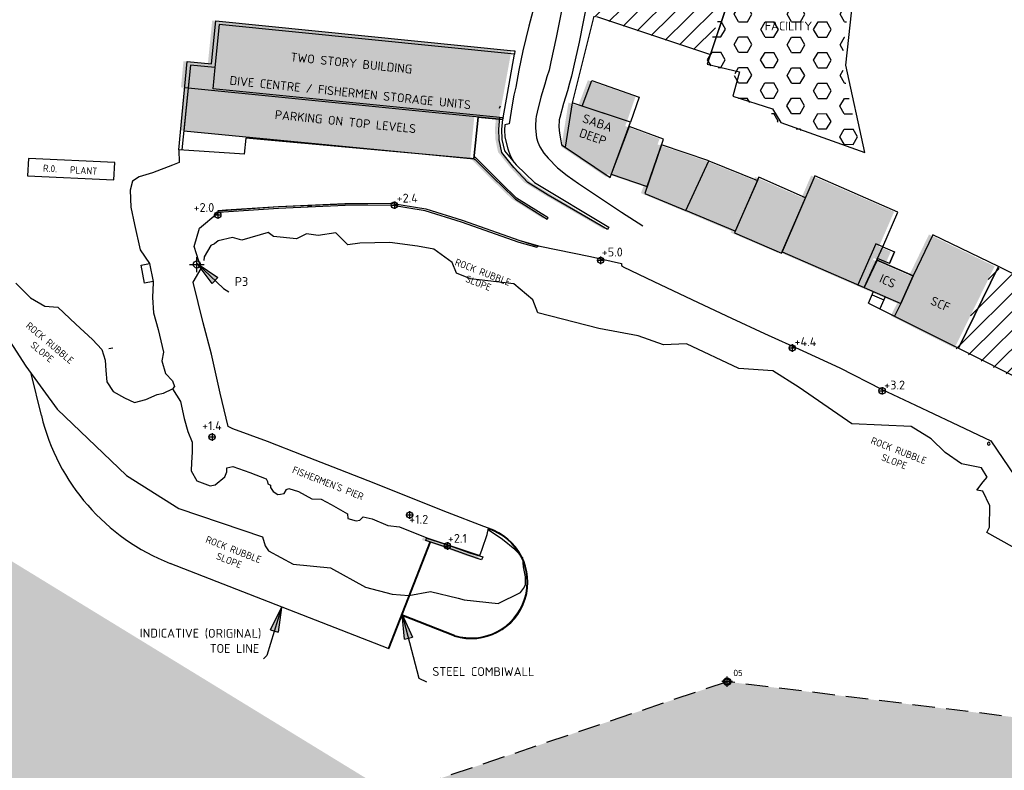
# Model space of a CAD drawing. Header units: metres. Extents: x 2831 to 4656, y -558 to 547.
# Tile 3 of 11: x 3093 to 3232, y -258 to -151. Entities that reach past the tile are written whole.
import ezdxf
from ezdxf.enums import TextEntityAlignment as Align

# ---------------------------------------------------------------- set-up
doc = ezdxf.new("R2010")
doc.units = ezdxf.units.M
doc.linetypes.add('21 Dredging$0$HIDDEN2', pattern=[4.7625, 3.175, -1.5875])
for name, color, linetype in [('11 Aerial2$0$water', 145, 'Continuous'), ('13 Existing situation$0$Benchmark', 6, 'Continuous'), ('13 Existing situation$0$Coast line - removed', 140, 'Continuous'), ('13 Existing situation$0$Existing - to be remov', 1, 'Continuous'), ('13 Existing situation$0$Existing situation (TvdP)', 1, 'Continuous'), ('13 Existing situation$0$Gemeten Grondslag', 7, 'Continuous'), ('13 Existing situation$0$H000BW-HATCH-K253', 253, 'Continuous'), ('13 Existing situation$0$H000H3-TEXT-025', 7, 'Continuous'), ('13 Existing situation$0$Punten Gemeten 2015 September', 7, 'Continuous'), ('21 Dredging$0$H000B1-HATCH-013', 8, 'Continuous'), ('H000BW-HATCH-K253', 253, 'Continuous'), ('H000H3-TEXT-025', 7, 'Continuous')]:
    doc.layers.add(name, color=color, linetype=linetype)
doc.layers.add('13 Existing situation$0$Text-exist-remov', color=7, linetype='Continuous', plot=False)
doc.layers.add('13 Existing situation$0$Text-existing', color=7, linetype='Continuous', plot=False)
doc.layers.add('21 Dredging$0$H000L3-HID-025', color=3, linetype='21 Dredging$0$HIDDEN2', lineweight=25)
doc.styles.add('13 Existing situation$0$ISO', font='isocpeur.ttf')
doc.styles.add('13 Existing situation$0$NLCS-ISO', font='NLCS-ISO.ttf')
doc.styles.add('ISO', font='segoeui.ttf')
doc.dimstyles.new('13 Existing situation$0$WB-M1000', dxfattribs={"dimtxt": 2.5, "dimasz": 1, "dimexe": 2, "dimexo": 5, "dimgap": 1, "dimtad": 1, "dimzin": 0, "dimtxsty": '13 Existing situation$0$ISO', "dimblk1": '13 Existing situation$0$dimdot', "dimblk2": '13 Existing situation$0$dimdot', "dimsah": 1, "dimcen": 0, "dimdle": 2, "dimclrd": 1, "dimclre": 9, "dimclrt": 256, "dimadec": 0, "dimazin": 0, "dimtp": 1, "dimtfac": 1, "dimtix": 1, "dimtmove": 0, "dimatfit": 3, "dimldrblk": '13 Existing situation$0$dimpijl', "dimfxl": 2, "dimtolj": 1, "dimtzin": 1, "dimarcsym": 0})
pattern_1 = [(44.85341742, (-475524.3538, -1947884.5048), (-1.3226262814, 1.3302284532), [])]

# ---------------------------------------------------------------- blocks, each defined once
blk = doc.blocks.new('11 Aerial2')
at = {"layer": '11 Aerial2$0$water', "extrusion": (0.038105, -0.020107, 0.999071)}
h = blk.add_hatch(color=256, dxfattribs=at)
h.dxf.hatch_style = 1
h.paths.add_polyline_path([(1285.24, -2645.72), (1271.69, -2658.43), (1249.41, -2714.03), (1230.91, -3003.37), (1331.67, -3167.85), (1334.5, -3167.3), (1334.93, -3166.85), (1336.3, -3166.13), (1339.73, -3170.39), (1344.94, -3186.08), (1381.08, -3305.86), (1299.14, -3347.96), (952.4, -2697.44), (1238.21, -2545.09)])
blk = doc.blocks.new('13 Existing situation$0$dimdot')
at = {"color": 1}
blk.add_line((-1, 0), (1, 0), dxfattribs=at)
blk.add_lwpolyline([(0, -2), (0, 2)], dxfattribs=at)
at = {"color": 1, "const_width": 0.5}
blk.add_lwpolyline([(-0.25, 0, 1), (0.25, 0, 1)], format="xyb", close=True, dxfattribs=at)
blk = doc.blocks.new('13 Existing situation$0$dimpijl')
at = {"linetype": 'Continuous'}
blk.add_hatch(color=1, dxfattribs=at).paths.add_polyline_path([(0, 0), (-3.5, 0.58), (-3.5, -0.58)])
at = {"color": 1, "linetype": 'Continuous'}
for p, q in [((-3.5, 0.58), (0, 0)), ((-3.5, 0.58), (-3.5, -0.58)), ((0, 0), (-3.5, -0.58))]:
    blk.add_line(p, q, dxfattribs=at)
blk = doc.blocks.new('points')
h = blk.add_hatch(color=0)
h.dxf.hatch_style = 1
edge = h.paths.add_edge_path(flags=17)
edge.add_arc((0, 0), 1.14, 0, 360)
edge = h.paths.add_edge_path()
edge.add_arc((0, 0), 1.5, 0, 360)
at = {"color": 0}
for p, q in [((2.15, 0), (-2.15, 0)), ((0, -2.15), (0, 2.15))]:
    blk.add_line(p, q, dxfattribs=at)
for radius in [1.5, 1.14]:
    blk.add_circle((0, 0), radius, dxfattribs=at)
at = {"color": 0, "style": 'ISO'}
blk.add_attdef('Point', text='', height=2.5, dxfattribs=at).set_placement((-6, 3.19), align=Align.MIDDLE)
blk = doc.blocks.new('21 Dredging')
at = {"layer": '21 Dredging$0$H000B1-HATCH-013'}
h = blk.add_hatch(dxfattribs=at)
h.set_pattern_fill('DASH', color=21, scale=0.25, angle=315)
edge = h.paths.add_edge_path()
edge.add_line((3193.11, -245.19), (3128.84, -266.87))
edge.add_line((3128.84, -266.87), (3198.15, -310.87))
edge.add_line((3198.15, -310.87), (3206.13, -291.02))
edge.add_arc((3215.45, -294.76), 10.05, 101.337, 158.1083, ccw=False)
edge.add_line((3213.48, -284.91), (3213.73, -285.77))
edge.add_line((3213.73, -285.77), (3282.36, -266.37))
edge.add_line((3282.36, -266.37), (3279.74, -256.46))
edge.add_line((3279.74, -256.46), (3279.7, -256.45))
edge.add_line((3279.7, -256.45), (3277.22, -247.66))
edge.add_line((3277.22, -247.66), (3257.67, -253.18))
edge.add_line((3257.67, -253.18), (3193.11, -245.19))
h.paths.add_polyline_path([(3196.62, -266.79), (3228.98, -266.79), (3228.98, -264.18), (3196.62, -264.18)], flags=24)
at = {"layer": '21 Dredging$0$H000L3-HID-025', "flags": 128}
blk.add_lwpolyline([(3193.11, -245.19), (3128.84, -266.87), (3198.15, -310.87), (3206.13, -291.02, -0.252905), (3213.48, -284.91), (3213.73, -285.77), (3282.36, -266.37), (3279.74, -256.46), (3279.7, -256.45), (3277.22, -247.66), (3257.67, -253.18), (3193.11, -245.19)], format="xyb", close=True, dxfattribs=at)
blk = doc.blocks.new('*E14')
at = {"layer": '13 Existing situation$0$H000H3-TEXT-025'}
for points in [[(-97.6, 101.16, -2.06), (-93.88, 97.63, -2.06), (-93.11, 97.13, -2.06)], [(-85.51, 52.5, -2.06), (-87.58, 45.69, -2.06), (-88.03, 45.19, -2.06)], [(-68.43, 51.56, -2.06), (-66.05, 42.52, -2.06), (-64.97, 42.02, -2.06)]]:
    blk.add_leader(points, dimstyle='13 Existing situation$0$WB-M1000', dxfattribs=at)
blk = doc.blocks.new('13 Existing situation')
at = {"layer": '13 Existing situation$0$H000BW-HATCH-K253', "extrusion": (0.013271, -0.001077, 0.999911)}
h = blk.add_hatch(dxfattribs=at)
h.set_pattern_fill('ANSI31', color=256, scale=15)
h.set_pattern_definition(pattern_1)
h.paths.add_polyline_path([(3174.36, -150.94), (3190.51, -156.29), (3197.44, -135.37), (3187.01, -130.53), (3176.78, -129.46)])
h = blk.add_hatch(dxfattribs=at)
h.set_pattern_fill('HEX', color=256, scale=10)
h.set_pattern_definition([(359.84461391, (-475524.3538, -1947884.5048), (0.005875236, 2.166380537), [1.250380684, -2.500761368]), (119.83699043, (-475524.3538, -1947884.5048), (-1.8785017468, -1.0781037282), [1.2506689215, -2.501337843]), (59.85223739, (-475523.1034, -1947884.5082), (-1.8726265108, 1.0882768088), [1.2506689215, -2.501337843])])
h.paths.add_polyline_path([(3212.37, -170.2), (3209.68, -157.81), (3210.93, -146.12), (3197.44, -135.37), (3190.04, -157.71), (3194.61, -158.78), (3193.7, -162.19), (3199.27, -164.03), (3200.47, -165.93)])
h = blk.add_hatch(color=256, dxfattribs=at)
h.dxf.hatch_style = 1
h.paths.add_polyline_path([(3120.45, -151.55), (3119.84, -157.66), (3116.38, -157.31), (3116.03, -161.02), (3116.5, -161.07), (3116.83, -157.82), (3120.28, -158.17), (3120.89, -152.06), (3162.76, -156.26), (3162.81, -155.8), (3162.66, -155.79)])
h = blk.add_hatch(color=256, dxfattribs=at)
h.dxf.hatch_style = 1
h.paths.add_polyline_path([(3157.59, -165.19), (3161.06, -165.54), (3161.12, -165.29), (3162.76, -156.26), (3120.89, -152.06), (3120.28, -158.17), (3116.83, -157.82), (3116.5, -161.07), (3115.89, -167.11), (3157, -171.11)])
h = blk.add_hatch(color=256, dxfattribs=at)
h.dxf.hatch_style = 1
h.paths.add_polyline_path([(3173.68, -160), (3180.42, -162.35), (3179.19, -165.9), (3172.31, -163.64)])
h = blk.add_hatch(color=256, dxfattribs=at)
h.dxf.hatch_style = 1
h.paths.add_polyline_path([(3179.19, -165.9), (3170.93, -163.19), (3169.92, -169.43), (3176.28, -173.71)])
h = blk.add_hatch(color=256, dxfattribs=at)
h.dxf.hatch_style = 1
h.paths.add_polyline_path([(3162.99, -171.97), (3161.33, -169.96), (3160.97, -168.35), (3160.91, -166.87), (3161.05, -165.54), (3160.65, -165.5), (3160.51, -166.88), (3160.58, -168.39), (3160.95, -170.18), (3162.66, -172.33), (3164.63, -174.45), (3167.51, -176.22), (3175.94, -181.1), (3176.1, -180.79), (3165.59, -174.46)])
h = blk.add_hatch(color=256, dxfattribs=at)
h.dxf.hatch_style = 1
h.paths.add_polyline_path([(3183.83, -168.3), (3178.96, -166.49), (3176.44, -173.28), (3181.54, -175.02)])
h = blk.add_hatch(color=256, dxfattribs=at)
h.dxf.hatch_style = 1
h.paths.add_polyline_path([(3183.56, -169.1), (3181.21, -176), (3187.02, -178.43), (3190.26, -171.39)])
h = blk.add_hatch(color=256, dxfattribs=at)
h.dxf.hatch_style = 1
h.paths.add_polyline_path([(3160.96, -174.61), (3157.19, -170.89), (3157.03, -170.9), (3157, -171.11), (3157.03, -171.15), (3157.1, -171.18), (3157.13, -171.15), (3160, -174.01), (3160.89, -174.88), (3162.89, -176.82), (3167.37, -179.63), (3167.5, -179.46), (3163.04, -176.64)])
h = blk.add_hatch(color=256, dxfattribs=at)
h.dxf.hatch_style = 1
h.paths.add_polyline_path([(3190.26, -171.39), (3197.17, -174.16), (3194.01, -181.36), (3187.02, -178.43)])
h = blk.add_hatch(color=256, dxfattribs=at)
h.dxf.hatch_style = 1
h.paths.add_polyline_path([(3197.37, -173.71), (3193.92, -181.58), (3200.57, -184.44), (3203.97, -176.61)])
h = blk.add_hatch(color=256, dxfattribs=at)
h.dxf.hatch_style = 1
h.paths.add_polyline_path([(3212.29, -189.33), (3214.93, -183.56), (3217.07, -178.63), (3205.31, -173.52), (3200.64, -184.27)])
h = blk.add_hatch(color=256, dxfattribs=at)
h.dxf.hatch_style = 1
h.paths.add_polyline_path([(3216.59, -193.39), (3225.64, -197.92), (3231.31, -186.36), (3222.01, -181.85), (3219.2, -187.66), (3217.49, -191.6)])
h = blk.add_hatch(color=256, dxfattribs=at)
h.dxf.hatch_style = 1
h.paths.add_polyline_path([(3214.93, -183.56), (3216.59, -184.28), (3215.88, -185.93), (3214.19, -185.19)])
h = blk.add_hatch(color=256, dxfattribs=at)
h.dxf.hatch_style = 1
h.paths.add_polyline_path([(3217.49, -191.6), (3219.2, -187.66), (3214.11, -185.45), (3212.29, -189.33)])
h = blk.add_hatch(dxfattribs=at)
h.set_pattern_fill('ANSI31', color=256, scale=15)
h.set_pattern_definition(pattern_1)
h.paths.add_polyline_path([(3225.64, -197.92), (3250.58, -210.4), (3253.16, -205.08), (3250.42, -203.75), (3250.96, -202.6), (3248.59, -201.48), (3251.18, -196.01), (3231.31, -186.36)])
h = blk.add_hatch(color=256, dxfattribs=at)
h.dxf.hatch_style = 1
h.paths.add_polyline_path([(3152.96, -225.67), (3150.28, -224.8), (3150.19, -225.13), (3152.85, -226.03), (3156.27, -227.28), (3158.09, -227.87), (3158.24, -227.48), (3156.34, -226.89)])
at = {"layer": '13 Existing situation$0$Benchmark', "extrusion": (0.013271, -0.001077, 0.999911)}
for p, q in [((3118, -187.2, -0.66), (3118.01, -185.05, -0.66)), ((3116.96, -186.1, -0.65), (3119.05, -186.1, -0.67))]:
    blk.add_line(p, q, dxfattribs=at)
blk.add_ellipse((3118.01, -186.1, -0.66), major_axis=(0.001, 0.5, 0.001), ratio=0.999693, start_param=4.712389, end_param=10.995574, dxfattribs=at)
at = {"layer": '13 Existing situation$0$Coast line - removed', "extrusion": (0.013271, -0.001077, 0.999911)}
for p, q in [((3123.03, -182.28, -0.72), (3121.02, -182.75, -0.7)), ((3124.39, -182.64, -0.74), (3123.03, -182.28, -0.72)), ((3128.12, -181.58, -0.79), (3124.39, -182.64, -0.74)), ((3128.88, -182.13, -0.8), (3128.12, -181.58, -0.79)), ((3132.12, -182.46, -0.84), (3128.88, -182.13, -0.8)), ((3133.55, -181.77, -0.86), (3132.12, -182.46, -0.84)), ((3135.17, -182, -0.88), (3133.55, -181.77, -0.86)), ((3137.71, -181.6, -0.92), (3135.17, -182, -0.88)), ((3139.39, -183.33, -0.94), (3137.71, -181.6, -0.92)), ((3119.99, -183.39, -0.68), (3119.04, -185.01, -0.67)), ((3120.51, -183.17, -0.69), (3119.99, -183.39, -0.68)), ((3121.02, -182.75, -0.7), (3120.51, -183.17, -0.69)), ((3141.08, -183.09, -0.96), (3139.39, -183.33, -0.94)), ((3145.35, -182.98, -1.02), (3141.08, -183.09, -0.96)), ((3149.28, -183.53, -1.07), (3145.35, -182.98, -1.02)), ((3151.58, -183.93, -1.1), (3149.28, -183.53, -1.07)), ((3154.15, -185.82, -1.14), (3151.58, -183.93, -1.1)), ((3119.04, -185.01, -0.67), (3118.98, -185.52, -0.67)), ((3154.8, -187.33, -1.15), (3154.15, -185.82, -1.14)), ((3156.76, -188.13, -1.18), (3154.8, -187.33, -1.15)), ((3162.92, -188.86, -1.26), (3156.76, -188.13, -1.18)), ((3165.59, -191.1, -1.3), (3162.92, -188.86, -1.26)), ((3166.33, -192.93, -1.31), (3165.59, -191.1, -1.3)), ((3089.44, -193.81, -0.29), (3093.79, -200.51, -0.35)), ((3174.93, -195.15, -1.42), (3166.33, -192.93, -1.31)), ((3180.54, -196.21, -1.5), (3174.93, -195.15, -1.42)), ((3184.11, -197.47, -1.55), (3180.54, -196.21, -1.5)), ((3187.36, -197.32, -1.59), (3184.11, -197.47, -1.55)), ((3194.78, -200.81, -1.69), (3187.36, -197.32, -1.59)), ((3093.79, -200.51, -0.35), (3098.2, -206.57, -0.42)), ((3199.59, -201.15, -1.76), (3194.78, -200.81, -1.69)), ((3203.35, -203.53, -1.81), (3199.59, -201.15, -1.76)), ((3210.78, -208.68, -1.92), (3203.35, -203.53, -1.81)), ((3098.2, -206.57, -0.42), (3108.05, -216, -0.56)), ((3219.19, -209.07, -2.03), (3210.78, -208.68, -1.92)), ((3222.03, -210.78, -2.07), (3219.19, -209.07, -2.03)), ((3224.03, -212.74, -2.1), (3222.03, -210.78, -2.07)), ((3226.34, -214.34, -2.13), (3224.03, -212.74, -2.1)), ((3229.16, -214.91, -2.17), (3226.34, -214.34, -2.13)), ((3108.05, -216, -0.56), (3115.45, -220.65, -0.66)), ((3229.95, -216.21, -2.18), (3229.16, -214.91, -2.17)), ((3228.52, -218.07, -2.16), (3229.41, -216.9, -2.17)), ((3229.41, -216.9, -2.17), (3229.95, -216.21, -2.18)), ((3229.33, -218.19, -2.17), (3228.52, -218.07, -2.16)), ((3230.36, -220.26, -2.19), (3229.33, -218.19, -2.17)), ((3230.31, -223.32, -2.19), (3230.36, -220.26, -2.19)), ((3115.45, -220.65, -0.66), (3127.29, -224.66, -0.82)), ((3161.32, -225.07, -1.28), (3159.28, -223.66, -1.25)), ((3229.9, -224.08, -2.19), (3230.31, -223.32, -2.19)), ((3236.26, -227.59, -2.27), (3229.9, -224.08, -2.19)), ((3127.29, -224.66, -0.82), (3127.67, -225.93, -0.83)), ((3127.67, -225.93, -0.83), (3128.17, -226.65, -0.84)), ((3163.06, -226.49, -1.3), (3161.32, -225.07, -1.28)), ((3128.17, -226.65, -0.84), (3131.64, -228.54, -0.89)), ((3164.16, -227.67, -1.32), (3163.06, -226.49, -1.3)), ((3131.64, -228.54, -0.89), (3136.93, -229.06, -0.96)), ((3164.3, -228.94, -1.32), (3164.16, -227.67, -1.32)), ((3136.93, -229.06, -0.96), (3141.91, -231.79, -1.03)), ((3164.54, -230.32, -1.32), (3164.3, -228.94, -1.32)), ((3164.29, -232.01, -1.32), (3164.54, -231.47, -1.33)), ((3164.54, -231.47, -1.33), (3164.54, -230.32, -1.32)), ((3141.91, -231.79, -1.03), (3145.66, -232.79, -1.08)), ((3145.66, -232.79, -1.08), (3148.02, -232.96, -1.11)), ((3148.02, -232.96, -1.11), (3151.08, -232.4, -1.15)), ((3151.08, -232.4, -1.15), (3155.04, -233.34, -1.2)), ((3160.71, -234.12, -1.28), (3163.87, -232.58, -1.32)), ((3163.87, -232.58, -1.32), (3164.29, -232.01, -1.32)), ((3155.04, -233.34, -1.2), (3155.85, -233.6, -1.21)), ((3155.85, -233.6, -1.21), (3160.71, -234.12, -1.28))]:
    blk.add_line(p, q, dxfattribs=at)
at = {"layer": '13 Existing situation$0$Existing - to be remov', "extrusion": (0.013271, -0.001077, 0.999911)}
for p, q in [((3115.46, -169.85, -0.61), (3115.5, -171.67, -0.61)), ((3094.14, -171.08, -0.33), (3094.03, -173.54, -0.33)), ((3106.37, -171.64, -0.49), (3094.14, -171.08, -0.33)), ((3106.26, -174.09, -0.49), (3106.37, -171.64, -0.49)), ((3114.54, -172.04, -0.6), (3111.73, -173.11, -0.56)), ((3115.5, -171.67, -0.61), (3114.54, -172.04, -0.6)), ((3094.03, -173.54, -0.33), (3106.26, -174.09, -0.49)), ((3108.87, -174.28, -0.53), (3108.56, -175.59, -0.52)), ((3109.84, -173.71, -0.54), (3108.87, -174.28, -0.53)), ((3111.73, -173.11, -0.56), (3109.84, -173.71, -0.54)), ((3108.56, -175.59, -0.52), (3108.63, -177.97, -0.53)), ((3108.63, -177.97, -0.53), (3109.15, -180.44, -0.54)), ((3120.98, -178.78, -0.69), (3121.01, -178.45, -0.69)), ((3118.4, -180.98, -0.66), (3120.98, -178.78, -0.69)), ((3109.15, -180.44, -0.54), (3109.96, -184.04, -0.55)), ((3117.61, -183.57, -0.65), (3118.4, -180.98, -0.66)), ((3109.96, -184.04, -0.55), (3111.31, -185.96, -0.57)), ((3118.59, -186.67, -0.67), (3117.61, -183.57, -0.65)), ((3110.1, -186.18, -0.55), (3111.31, -185.96, -0.57)), ((3110.58, -188.74, -0.56), (3110.1, -186.18, -0.55)), ((3111.31, -185.96, -0.57), (3111.79, -188.52, -0.58)), ((3111.31, -185.96, -0.57), (3111.79, -188.52, -0.58)), ((3117.5, -188.6, -0.66), (3118.59, -186.67, -0.67)), ((3092.34, -188.76, -0.32), (3094.44, -190.81, -0.35)), ((3111.79, -188.52, -0.58), (3110.58, -188.74, -0.56)), ((3111.81, -188.65, -0.58), (3111.73, -190.76, -0.58)), ((3111.79, -188.52, -0.58), (3111.81, -188.65, -0.58)), ((3118.9, -194.35, -0.68), (3117.5, -188.6, -0.66)), ((3094.44, -190.81, -0.35), (3096.46, -192, -0.38)), ((3111.73, -190.76, -0.58), (3111.87, -192.96, -0.59)), ((3096.46, -192, -0.38), (3098.33, -192.14, -0.41)), ((3098.33, -192.14, -0.41), (3100.86, -194.55, -0.44)), ((3111.87, -192.96, -0.59), (3112.5, -195.3, -0.6)), ((3100.86, -194.55, -0.44), (3103.22, -196.72, -0.47)), ((3120.08, -198.8, -0.7), (3118.9, -194.35, -0.68)), ((3112.5, -195.3, -0.6), (3113.3, -198.54, -0.61)), ((3103.22, -196.72, -0.47), (3104.56, -198.16, -0.49)), ((3104.56, -198.16, -0.49), (3104.99, -199.65, -0.5)), ((3113.3, -198.54, -0.61), (3113.04, -199.75, -0.61)), ((3121.31, -204.35, -0.72), (3120.08, -198.8, -0.7)), ((3104.99, -199.65, -0.5), (3105.1, -201.13, -0.5)), ((3113.04, -199.75, -0.61), (3113.57, -201.53, -0.62)), ((3105.1, -201.13, -0.5), (3105.26, -202.72, -0.51)), ((3113.57, -201.53, -0.62), (3114.54, -202.58, -0.63)), ((3105.26, -202.72, -0.51), (3106.14, -204.11, -0.52)), ((3114.54, -202.58, -0.63), (3114.85, -203.37, -0.64)), ((3114.85, -203.37, -0.64), (3114.56, -203.73, -0.63)), ((3106.14, -204.11, -0.52), (3107.75, -205, -0.54)), ((3107.75, -205, -0.54), (3109.19, -205.66, -0.56)), ((3110.78, -205.21, -0.58), (3112.37, -204.5, -0.6)), ((3112.37, -204.5, -0.6), (3113.26, -204.35, -0.62)), ((3113.26, -204.35, -0.62), (3114.56, -203.73, -0.63)), ((3114.56, -203.73, -0.63), (3115.7, -205.5, -0.65)), ((3122.42, -209.03, -0.74), (3121.31, -204.35, -0.72)), ((3109.19, -205.66, -0.56), (3110.78, -205.21, -0.58)), ((3115.7, -205.5, -0.65), (3116.2, -207.92, -0.66)), ((3116.2, -207.92, -0.66), (3116.72, -209.74, -0.67)), ((3123.09, -209.39, -0.75), (3122.42, -209.03, -0.74)), ((3116.72, -209.74, -0.67), (3117.33, -211.26, -0.68)), ((3127.99, -211.15, -0.82), (3123.09, -209.39, -0.75)), ((3117.33, -211.26, -0.68), (3117.36, -212.67, -0.68)), ((3133.07, -213.17, -0.89), (3127.99, -211.15, -0.82)), ((3117.36, -212.67, -0.68), (3117.23, -214.16, -0.68)), ((3138.16, -215.14, -0.96), (3133.07, -213.17, -0.89)), ((3117.23, -214.16, -0.68), (3117.19, -215.33, -0.68)), ((3122.27, -214.9, -0.75), (3123.09, -214.72, -0.76)), ((3123.09, -214.72, -0.76), (3125.51, -215.54, -0.79)), ((3117.19, -215.33, -0.68), (3118, -216.74, -0.69)), ((3120.58, -217.29, -0.73), (3121.98, -216.17, -0.74)), ((3121.98, -216.17, -0.74), (3122.23, -215.49, -0.75)), ((3122.23, -215.49, -0.75), (3122.27, -214.9, -0.75)), ((3125.51, -215.54, -0.79), (3127.84, -216.48, -0.82)), ((3143.36, -217.18, -1.03), (3138.16, -215.14, -0.96)), ((3118, -216.74, -0.69), (3119.87, -217.46, -0.72)), ((3119.87, -217.46, -0.72), (3120.58, -217.29, -0.73)), ((3127.84, -216.48, -0.82), (3128.01, -216.84, -0.83)), ((3128.01, -216.84, -0.83), (3128.08, -217.19, -0.83)), ((3128.08, -217.19, -0.83), (3128.42, -217.38, -0.83)), ((3128.42, -217.38, -0.83), (3128.43, -217.69, -0.83)), ((3148.4, -219.21, -1.1), (3143.36, -217.18, -1.03)), ((3128.43, -217.69, -0.83), (3128.81, -218.26, -0.84)), ((3128.81, -218.26, -0.84), (3129.47, -218.67, -0.85)), ((3129.47, -218.67, -0.85), (3129.84, -218.61, -0.85)), ((3129.84, -218.61, -0.85), (3130.35, -218.56, -0.86)), ((3130.35, -218.56, -0.86), (3130.68, -217.99, -0.86)), ((3130.68, -217.99, -0.86), (3131.05, -217.82, -0.87)), ((3131.05, -217.82, -0.87), (3132.39, -218.27, -0.89)), ((3132.39, -218.27, -0.89), (3134.31, -219.28, -0.91)), ((3134.31, -219.28, -0.91), (3135.59, -219.32, -0.93)), ((3135.59, -219.32, -0.93), (3137.01, -220.09, -0.95)), ((3137.01, -220.09, -0.95), (3139.32, -221.4, -0.98)), ((3153.52, -221.21, -1.17), (3148.4, -219.21, -1.1)), ((3139.32, -221.4, -0.98), (3139.37, -222.1, -0.98)), ((3158.68, -223.22, -1.24), (3153.52, -221.21, -1.17)), ((3139.37, -222.1, -0.98), (3140.59, -222.4, -1)), ((3140.59, -222.4, -1), (3141.09, -222.29, -1.01)), ((3141.09, -222.29, -1.01), (3141.56, -221.85, -1.01)), ((3141.56, -221.85, -1.01), (3142.86, -222.13, -1.03)), ((3142.86, -222.13, -1.03), (3145.08, -223.07, -1.06)), ((3145.08, -223.07, -1.06), (3146.73, -223.28, -1.08)), ((3146.73, -223.28, -1.08), (3150.56, -224.81, -1.13)), ((3158.43, -226.43, -1.24), (3159.11, -224.32, -1.25)), ((3159.3, -223.46, -1.25), (3158.68, -223.22, -1.24)), ((3159.11, -224.32, -1.25), (3159.3, -223.46, -1.25)), ((3151.02, -225.36, -1.14), (3145.1, -240.51, -1.08)), ((3151.11, -225.4, -1.14), (3145.22, -240.47, -1.08)), ((3150.45, -225.17, -1.13), (3150.54, -224.85, -1.13)), ((3153.11, -226.07, -1.17), (3150.45, -225.17, -1.13)), ((3150.54, -224.85, -1.13), (3153.22, -225.71, -1.17)), ((3150.56, -224.81, -1.13), (3158.1, -227.31, -1.24)), ((3153.22, -225.71, -1.17), (3156.61, -226.93, -1.22)), ((3156.53, -227.32, -1.22), (3153.11, -226.07, -1.17)), ((3158.35, -227.91, -1.24), (3156.53, -227.32, -1.22)), ((3156.61, -226.93, -1.22), (3158.5, -227.53, -1.24)), ((3158.1, -227.31, -1.24), (3158.43, -226.43, -1.24)), ((3158.5, -227.53, -1.24), (3158.35, -227.91, -1.24)), ((3154.53, -238.63, -1.2), (3147.08, -235.72, -1.1)), ((3145.2, -240.54, -1.08), (3147.04, -235.81, -1.1)), ((3154.5, -238.73, -1.2), (3147.04, -235.81, -1.1)), ((3154.5, -238.73, -1.2), (3147.04, -235.81, -1.1))]:
    blk.add_line(p, q, dxfattribs=at)
at = {"layer": '13 Existing situation$0$Existing - to be remov', "ltscale": 10, "extrusion": (0.013271, -0.001077, 0.999911)}
for p, q in [((3095.98, -207.5, -0.39), (3094.54, -201.54, -0.36)), ((3145.1, -240.51, -1.08), (3114.22, -228.43, -0.66))]:
    blk.add_line(p, q, dxfattribs=at)
blk.add_ellipse((3125.15, -200.47, -0.77), major_axis=(0.08, 30.02, 0.03), ratio=0.999693, start_param=1.809806, end_param=2.771689, dxfattribs=at)
at = {"layer": '13 Existing situation$0$Existing - to be remov', "extrusion": (0.013271, -0.001077, 0.999911)}
for major_axis, start_param in [((0.02, 8, 0.01), 2.839341), ((0.02, 7.9, 0.01), 2.839768)]:
    blk.add_ellipse((3156.9, -231.09, -1.22), major_axis=major_axis, ratio=0.999693, start_param=start_param, end_param=5.980933, dxfattribs=at)
at = {"layer": '13 Existing situation$0$Existing situation (TvdP)', "extrusion": (0.013271, -0.001077, 0.999911)}
for p, q in [((3197.7, -135.41, -1.66), (3190.3, -157.75, -1.59)), ((3190.77, -156.34, -1.59), (3197.7, -135.41, -1.66)), ((3209.93, -157.86, -1.85), (3211.19, -146.16, -1.85)), ((3166.38, -147.29, -1.26), (3165.02, -152.36, -1.25)), ((3170.11, -147.98, -1.31), (3168.91, -153.95, -1.3)), ((3173.36, -148.58, -1.35), (3172.14, -154.62, -1.34)), ((3120.1, -157.7, -0.66), (3120.71, -151.6, -0.66)), ((3120.71, -151.6, -0.66), (3162.92, -155.83, -1.22)), ((3174.24, -150.94, -1.37), (3171.19, -163.23, -1.34)), ((3174.62, -150.98, -1.37), (3190.77, -156.34, -1.59)), ((3121.16, -152.11, -0.66), (3120.55, -158.21, -0.66)), ((3121.16, -152.11, -0.66), (3120.55, -158.21, -0.66)), ((3163.02, -156.3, -1.23), (3121.16, -152.11, -0.66)), ((3163.02, -156.3, -1.23), (3121.16, -152.11, -0.66)), ((3165.02, -152.36, -1.25), (3164.2, -155.86, -1.24)), ((3168.91, -153.95, -1.3), (3168.16, -157.41, -1.29)), ((3172.14, -154.62, -1.34), (3171.38, -158.14, -1.34)), ((3162.92, -155.83, -1.22), (3163.07, -155.85, -1.23)), ((3163.07, -155.85, -1.23), (3163.02, -156.3, -1.23)), ((3164.2, -155.86, -1.24), (3163.63, -158.57, -1.24)), ((3115.46, -169.85, -0.61), (3116.65, -157.36, -0.61)), ((3116.65, -157.36, -0.61), (3120.1, -157.7, -0.66)), ((3161.38, -165.33, -1.21), (3163.02, -156.3, -1.23)), ((3161.38, -165.33, -1.21), (3163.02, -156.3, -1.23)), ((3168.16, -157.41, -1.29), (3167.89, -158.57, -1.29)), ((3117.09, -157.87, -0.62), (3115.88, -169.88, -0.61)), ((3117.09, -157.87, -0.62), (3116.77, -161.11, -0.62)), ((3120.55, -158.21, -0.66), (3117.09, -157.87, -0.62)), ((3120.55, -158.21, -0.66), (3117.09, -157.87, -0.62)), ((3120.55, -158.21, -0.66), (3120.25, -161.21, -0.66)), ((3163.63, -158.57, -1.24), (3163.19, -160.98, -1.23)), ((3167.89, -158.57, -1.29), (3167.6, -159.53, -1.29)), ((3171.38, -158.14, -1.34), (3171.08, -159.41, -1.34)), ((3190.3, -157.75, -1.59), (3194.87, -158.83, -1.65)), ((3194.87, -158.83, -1.65), (3193.95, -162.24, -1.64)), ((3212.63, -170.24, -1.9), (3209.93, -157.86, -1.85)), ((3167.6, -159.53, -1.29), (3167.32, -160.57, -1.29)), ((3171.08, -159.41, -1.34), (3170.78, -160.43, -1.33)), ((3172.58, -163.69, -1.36), (3173.94, -160.04, -1.37)), ((3173.94, -160.04, -1.37), (3180.68, -162.39, -1.47)), ((3116.77, -161.11, -0.62), (3116.16, -167.15, -0.61)), ((3161.32, -165.58, -1.21), (3116.28, -161.06, -0.61)), ((3161.38, -165.33, -1.21), (3120.25, -161.21, -0.66)), ((3163.19, -160.98, -1.23), (3162.93, -162.14, -1.23)), ((3167.32, -160.57, -1.29), (3166.74, -162.4, -1.28)), ((3170.49, -161.5, -1.33), (3169.92, -163.31, -1.32)), ((3170.78, -160.43, -1.33), (3170.49, -161.5, -1.33)), ((3162.7, -163.19, -1.23), (3162.55, -164.37, -1.23)), ((3162.93, -162.14, -1.23), (3162.7, -163.19, -1.23)), ((3166.74, -162.4, -1.28), (3166.2, -164.52, -1.28)), ((3180.68, -162.39, -1.47), (3179.45, -165.94, -1.45)), ((3193.95, -162.24, -1.64), (3199.53, -164.07, -1.72)), ((3160.89, -163.98, -1.21), (3160.94, -163.84, -1.21)), ((3160.94, -163.84, -1.21), (3161, -163.62, -1.21)), ((3162.55, -164.37, -1.23), (3162.26, -166.18, -1.23)), ((3166.2, -164.52, -1.28), (3166.07, -165.14, -1.28)), ((3169.92, -163.31, -1.32), (3169.41, -165.29, -1.32)), ((3171.19, -163.23, -1.34), (3170.18, -169.47, -1.33)), ((3179.45, -165.94, -1.45), (3171.19, -163.23, -1.34)), ((3179.45, -165.94, -1.45), (3172.58, -163.69, -1.36)), ((3199.53, -164.07, -1.72), (3200.73, -165.97, -1.74)), ((3157.26, -171.15, -1.16), (3157.85, -165.23, -1.17)), ((3157.85, -165.23, -1.17), (3157.26, -171.15, -1.16)), ((3157.85, -165.23, -1.17), (3161.32, -165.58, -1.21)), ((3160.77, -166.92, -1.21), (3160.94, -165.29, -1.21)), ((3161.32, -165.58, -1.21), (3161.17, -166.92, -1.21)), ((3161.38, -165.33, -1.21), (3161.32, -165.58, -1.21)), ((3161.32, -165.58, -1.21), (3161.38, -165.33, -1.21)), ((3166.04, -165.51, -1.28), (3165.98, -166.41, -1.28)), ((3166.07, -165.14, -1.28), (3166.04, -165.51, -1.28)), ((3169.33, -165.75, -1.32), (3169.28, -166.52, -1.32)), ((3169.34, -165.63, -1.32), (3169.33, -165.75, -1.32)), ((3169.41, -165.29, -1.32), (3169.34, -165.63, -1.32)), ((3176.54, -173.76, -1.42), (3179.45, -165.94, -1.45)), ((3200.73, -165.97, -1.74), (3212.63, -170.24, -1.9)), ((3116.16, -167.15, -0.61), (3157.26, -171.15, -1.16)), ((3160.85, -168.43, -1.21), (3160.77, -166.92, -1.21)), ((3161.17, -166.92, -1.21), (3161.23, -168.39, -1.21)), ((3161.65, -166.3, -1.22), (3161.6, -167.02, -1.22)), ((3161.6, -167.02, -1.22), (3161.64, -168.05, -1.22)), ((3162.26, -166.18, -1.23), (3161.65, -166.3, -1.22)), ((3165.98, -166.41, -1.28), (3165.98, -166.8, -1.28)), ((3165.98, -166.8, -1.28), (3166.13, -168.16, -1.28)), ((3169.28, -166.52, -1.32), (3169.28, -166.62, -1.32)), ((3169.28, -166.62, -1.32), (3169.38, -167.51, -1.32)), ((3179.23, -166.54, -1.45), (3176.7, -173.33, -1.43)), ((3184.09, -168.35, -1.52), (3179.23, -166.54, -1.45)), ((3124.94, -168.19, -0.73), (3124.72, -170.5, -0.73)), ((3157.26, -171.15, -1.16), (3124.94, -168.19, -0.73)), ((3161.22, -170.23, -1.22), (3160.85, -168.43, -1.21)), ((3161.23, -168.39, -1.21), (3161.59, -170, -1.22)), ((3161.64, -168.05, -1.22), (3162.05, -169.72, -1.23)), ((3166.13, -168.16, -1.28), (3166.31, -168.76, -1.28)), ((3166.31, -168.76, -1.28), (3166.59, -169.43, -1.29)), ((3169.38, -167.51, -1.32), (3169.55, -168.59, -1.32)), ((3169.55, -168.59, -1.32), (3169.65, -169.14, -1.33)), ((3181.8, -175.06, -1.49), (3184.09, -168.35, -1.52)), ((3124.73, -170.49, -0.73), (3115.46, -169.85, -0.61)), ((3161.59, -170, -1.22), (3163.25, -172.01, -1.25)), ((3162.05, -169.72, -1.23), (3162.39, -170.65, -1.23)), ((3166.59, -169.43, -1.29), (3167.18, -170.32, -1.3)), ((3169.65, -169.14, -1.33), (3170.18, -169.47, -1.33)), ((3170.18, -169.47, -1.33), (3176.54, -173.76, -1.42)), ((3183.82, -169.14, -1.51), (3181.47, -176.04, -1.49)), ((3183.82, -169.14, -1.51), (3181.47, -176.04, -1.49)), ((3190.52, -171.44, -1.61), (3183.82, -169.14, -1.51)), ((3157.29, -170.94, -1.16), (3157.26, -171.15, -1.16)), ((3157.26, -171.15, -1.16), (3157.29, -171.19, -1.17)), ((3157.46, -170.93, -1.17), (3157.29, -170.94, -1.16)), ((3157.29, -171.19, -1.17), (3157.36, -171.22, -1.17)), ((3157.36, -171.22, -1.17), (3157.4, -171.2, -1.17)), ((3157.4, -171.2, -1.17), (3160.27, -174.05, -1.21)), ((3161.23, -174.66, -1.22), (3157.46, -170.93, -1.17)), ((3162.92, -172.38, -1.24), (3161.22, -170.23, -1.22)), ((3162.39, -170.65, -1.23), (3162.92, -171.62, -1.24)), ((3167.18, -170.32, -1.3), (3167.77, -171.05, -1.3)), ((3167.77, -171.05, -1.3), (3169.1, -172.39, -1.32)), ((3187.28, -178.47, -1.57), (3190.52, -171.44, -1.61)), ((3187.28, -178.47, -1.57), (3190.52, -171.44, -1.61)), ((3190.52, -171.44, -1.61), (3197.43, -174.2, -1.7)), ((3164.89, -174.49, -1.27), (3162.92, -172.38, -1.24)), ((3163.25, -172.01, -1.25), (3165.85, -174.5, -1.28)), ((3169.1, -172.39, -1.32), (3170.47, -173.48, -1.34)), ((3160.27, -174.05, -1.21), (3161.15, -174.92, -1.22)), ((3170.47, -173.48, -1.34), (3172.06, -174.65, -1.36)), ((3176.7, -173.33, -1.43), (3181.8, -175.06, -1.49)), ((3197.63, -173.75, -1.7), (3194.18, -181.62, -1.67)), ((3197.43, -174.2, -1.7), (3194.27, -181.4, -1.67)), ((3197.43, -174.2, -1.7), (3197.63, -173.75, -1.7)), ((3204.23, -176.65, -1.79), (3197.63, -173.75, -1.7)), ((3205.57, -173.56, -1.81), (3200.9, -184.32, -1.76)), ((3217.33, -178.68, -1.97), (3205.57, -173.56, -1.81)), ((3161.15, -174.92, -1.22), (3163.15, -176.87, -1.25)), ((3163.3, -176.69, -1.25), (3161.23, -174.66, -1.22)), ((3167.77, -176.27, -1.31), (3164.89, -174.49, -1.27)), ((3165.85, -174.5, -1.28), (3176.36, -180.83, -1.43)), ((3172.06, -174.65, -1.36), (3178.16, -178.71, -1.45)), ((3163.15, -176.87, -1.25), (3167.63, -179.68, -1.31)), ((3167.76, -179.5, -1.31), (3163.3, -176.69, -1.25)), ((3176.2, -181.14, -1.43), (3167.77, -176.27, -1.31)), ((3181.47, -176.04, -1.49), (3187.28, -178.47, -1.57)), ((3200.83, -184.49, -1.76), (3204.23, -176.65, -1.79)), ((3121.01, -178.45, -0.69), (3122.1, -178.37, -0.71)), ((3121.04, -178.48, -0.69), (3129.57, -177.91, -0.8)), ((3121.07, -178.72, -0.69), (3121.04, -178.48, -0.69)), ((3129.58, -178.19, -0.8), (3121.07, -178.72, -0.69)), ((3122.1, -178.37, -0.71), (3129.56, -177.89, -0.8)), ((3129.56, -177.89, -0.8), (3138.98, -177.47, -0.93)), ((3129.57, -177.91, -0.8), (3138.99, -177.49, -0.93)), ((3138.99, -177.77, -0.93), (3129.58, -178.19, -0.8)), ((3138.98, -177.47, -0.93), (3145.46, -177.4, -1.01)), ((3138.99, -177.49, -0.93), (3145.46, -177.42, -1.01)), ((3145.43, -177.7, -1.01), (3138.99, -177.77, -0.93)), ((3150.36, -178.51, -1.08), (3145.43, -177.7, -1.01)), ((3145.46, -177.4, -1.01), (3150.43, -178.22, -1.08)), ((3145.46, -177.42, -1.01), (3150.42, -178.24, -1.08)), ((3155.48, -180.09, -1.15), (3150.36, -178.51, -1.08)), ((3150.42, -178.24, -1.08), (3155.57, -179.83, -1.15)), ((3150.43, -178.22, -1.08), (3155.57, -179.81, -1.15)), ((3194.27, -181.4, -1.67), (3187.28, -178.47, -1.57)), ((3155.57, -179.81, -1.15), (3163.74, -182.7, -1.26)), ((3155.57, -179.83, -1.15), (3163.74, -182.72, -1.26)), ((3167.63, -179.68, -1.31), (3167.76, -179.5, -1.31)), ((3178.16, -178.71, -1.45), (3181.17, -180.64, -1.49)), ((3215.19, -183.6, -1.95), (3217.33, -178.68, -1.97)), ((3163.65, -182.99, -1.26), (3155.48, -180.09, -1.15)), ((3176.36, -180.83, -1.43), (3176.2, -181.14, -1.43)), ((3163.74, -182.7, -1.26), (3166.58, -183.53, -1.3)), ((3163.74, -182.72, -1.26), (3166.31, -183.5, -1.3)), ((3194.18, -181.62, -1.67), (3200.83, -184.49, -1.76)), ((3222.26, -181.89, -2.04), (3219.46, -187.7, -2.01)), ((3231.56, -186.41, -2.17), (3222.26, -181.89, -2.04)), ((3166.22, -183.69, -1.3), (3163.65, -182.99, -1.26)), ((3166.31, -183.5, -1.3), (3166.22, -183.69, -1.3)), ((3166.58, -183.53, -1.3), (3173.75, -184.98, -1.4)), ((3214.17, -183.16, -1.93), (3211.64, -188.99, -1.91)), ((3212.55, -189.38, -1.92), (3215.19, -183.6, -1.95)), ((3215.19, -183.6, -1.95), (3214.17, -183.16, -1.93)), ((3214.44, -185.24, -1.94), (3215.19, -183.6, -1.95)), ((3215.19, -183.6, -1.95), (3216.85, -184.32, -1.97)), ((3173.75, -184.98, -1.4), (3178.17, -185.94, -1.46)), ((3200.9, -184.32, -1.76), (3212.55, -189.38, -1.92)), ((3214.37, -185.49, -1.94), (3212.55, -189.38, -1.92)), ((3214.44, -185.24, -1.94), (3214.33, -185.48, -1.94)), ((3214.33, -185.48, -1.94), (3219.46, -187.7, -2.01)), ((3219.46, -187.7, -2.01), (3214.37, -185.49, -1.94)), ((3216.13, -185.97, -1.96), (3214.44, -185.24, -1.94)), ((3216.13, -185.97, -1.96), (3216.85, -184.32, -1.97)), ((3216.85, -184.32, -1.97), (3216.13, -185.97, -1.96)), ((3178.17, -185.94, -1.46), (3178.16, -186.26, -1.46)), ((3178.16, -186.26, -1.46), (3178.3, -186.33, -1.46)), ((3178.3, -186.33, -1.46), (3178.4, -186.42, -1.46)), ((3178.4, -186.42, -1.46), (3182.72, -188.51, -1.52)), ((3225.9, -197.97, -2.1), (3231.56, -186.41, -2.17)), ((3231.56, -186.41, -2.17), (3225.9, -197.97, -2.1)), ((3251.43, -196.06, -2.44), (3231.56, -186.41, -2.17)), ((3217.75, -191.64, -1.99), (3219.46, -187.7, -2.01)), ((3219.46, -187.7, -2.01), (3217.75, -191.64, -1.99)), ((3182.72, -188.51, -1.52), (3189.03, -191.5, -1.61)), ((3211.64, -188.99, -1.91), (3212.55, -189.38, -1.92)), ((3212.55, -189.38, -1.92), (3217.75, -191.64, -1.99)), ((3213.14, -191.58, -1.93), (3213.85, -189.95, -1.94)), ((3213.67, -190.38, -1.93), (3215.33, -191.1, -1.96)), ((3215.51, -190.67, -1.96), (3214.77, -192.4, -1.95)), ((3189.03, -191.5, -1.61), (3193.75, -193.71, -1.67)), ((3213.14, -191.58, -1.93), (3216.85, -193.44, -1.98)), ((3217.75, -191.64, -1.99), (3216.85, -193.44, -1.98)), ((3193.75, -193.71, -1.67), (3198.44, -195.87, -1.74)), ((3216.85, -193.44, -1.98), (3225.9, -197.97, -2.1)), ((3216.85, -193.44, -1.98), (3225.9, -197.97, -2.1)), ((3198.44, -195.87, -1.74), (3203.84, -198.34, -1.81)), ((3106.12, -197.94, -0.51), (3105.51, -198.03, -0.51)), ((3225.9, -197.97, -2.1), (3250.83, -210.44, -2.45)), ((3203.84, -198.34, -1.81), (3209.07, -200.74, -1.88)), ((3209.07, -200.74, -1.88), (3215.01, -203.74, -1.97)), ((3215.01, -203.74, -1.97), (3219.8, -206.03, -2.03)), ((3219.8, -206.03, -2.03), (3225, -208.47, -2.1)), ((3225, -208.47, -2.1), (3230.49, -211.07, -2.18)), ((3230.49, -211.07, -2.18), (3237.2, -221.04, -2.28)), ((3145.2, -240.54, -1.08), (3145.1, -240.51, -1.08))]:
    blk.add_line(p, q, dxfattribs=at)
at = {"layer": '13 Existing situation$0$Gemeten Grondslag', "extrusion": (0.013271, -0.001077, 0.999911)}
for start_param, end_param in [(4.712389, 7.853982), (4.712389, 7.853982), (4.712389, 7.853982), (1.570796, 4.712389), (1.570796, 4.712389), (1.570796, 4.712389)]:
    blk.add_ellipse((3230.19, -211.49, -2.18), major_axis=(0.001, 0.2, 0), ratio=0.999693, start_param=start_param, end_param=end_param, dxfattribs=at)
at = {"layer": '13 Existing situation$0$Punten Gemeten 2015 September', "extrusion": (0.013271, -0.001077, 0.999911)}
blk.add_line((3134.28, -177.91, -0.87), (3133.68, -177.91, -0.86), dxfattribs=at)
at = {"layer": '13 Existing situation$0$Text-exist-remov', "extrusion": (0.013271, -0.001077, 0.999911)}
for p, q in [((3120.45, -179.09, 1.38), (3121.49, -179.09, 1.36)), ((3120.97, -178.57, 1.37), (3120.97, -179.64, 1.37)), ((3119.64, -210.53, 6.94), (3120.68, -210.53, 6.92)), ((3120.16, -210, 6.93), (3120.16, -211.07, 6.93)), ((3147.63, -221.58, 6.55), (3148.67, -221.58, 6.54)), ((3148.15, -221.06, 6.55), (3148.15, -222.13, 6.55)), ((3152.96, -225.95, 6.48), (3154.01, -225.95, 6.46)), ((3153.49, -225.43, 6.47), (3153.49, -226.5, 6.47))]:
    blk.add_line(p, q, dxfattribs=at)
for centre, start_param, end_param in [((3120.97, -179.09, 1.37), 4.712389, 10.995574), ((3120.16, -210.53, 6.93), -1.570796, 4.712389), ((3148.15, -221.58, 6.55), 4.712389, 10.995574), ((3153.49, -225.95, 6.47), 4.712389, 10.995574)]:
    blk.add_ellipse(centre, major_axis=(0.001, 0.446, 0), ratio=0.999693, start_param=start_param, end_param=end_param, dxfattribs=at)
at = {"layer": '13 Existing situation$0$Text-existing', "extrusion": (0.013271, -0.001077, 0.999911)}
for p, q in [((3145.47, -177.69, 1.05), (3146.52, -177.7, 1.03)), ((3146, -177.17, 1.04), (3145.99, -178.24, 1.04)), ((3174.68, -185.5, 0.65), (3175.72, -185.51, 0.64)), ((3175.2, -184.98, 0.64), (3175.2, -186.05, 0.64)), ((3201.84, -197.92, 0.28), (3202.88, -197.92, 0.26)), ((3202.36, -197.39, 0.27), (3202.36, -198.47, 0.27)), ((3215.08, -203.46, 0.09), (3215.08, -204.53, 0.09)), ((3214.55, -203.98, 0.1), (3215.6, -203.99, 0.09))]:
    blk.add_line(p, q, dxfattribs=at)
for centre in [(3145.99, -177.7, 1.04), (3175.2, -185.51, 0.64), (3202.36, -197.92, 0.27), (3215.08, -203.99, 0.09)]:
    blk.add_ellipse(centre, major_axis=(0.001, 0.446, 0), ratio=0.999693, start_param=4.712389, end_param=10.995574, dxfattribs=at)
at = {"layer": '13 Existing situation$0$H000H3-TEXT-025', "extrusion": (0.013271, -0.001077, 0.999911), "xscale": 1.000304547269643, "yscale": 1.000611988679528, "zscale": 1.000611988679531, "rotation": 359.8446139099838}
blk.add_blockref('*E14', (3214.09, -287.3, 121.79), dxfattribs=at)
at = {"layer": '13 Existing situation$0$H000H3-TEXT-025', "extrusion": (0.013271, -0.001077, 0.999911), "style": '13 Existing situation$0$ISO', "width": 0.999693}
for s, height, p in [('P3', 1.251, (3123.1, -189.1, 40.92)), ('TOE LINE', 1.251, (3119.54, -241.06, 40.92)), ('STEEL COMBIWALL', 1.2508, (3151.1, -244.32, 40.92))]:
    blk.add_text(s, height=height, rotation=359.8446, dxfattribs=at).set_placement(p)
at = {"layer": '13 Existing situation$0$H000H3-TEXT-025', "extrusion": (0.013271, -0.001077, 0.999911), "style": '13 Existing situation$0$ISO', "oblique": 360, "width": 0.999693}
blk.add_text('INDICATIVE (ORIGINAL)', height=1.2508, rotation=359.8446, dxfattribs=at).set_placement((3109.66, -238.89, 40.92))
at = {"layer": '13 Existing situation$0$Text-exist-remov', "extrusion": (0.013271, -0.001077, 0.999911), "style": '13 Existing situation$0$NLCS-ISO'}
for s, height, rotation, oblique, width, p in [('R.0.   PLANT', 1.0006, 356.6668, 359.9981, 0.999695, (3095.97, -172.91, 36.42)), ('ROCK RUBBLE', 1.0006, 338.8387, 359.9882, 0.999772, (3154.25, -186.12, 36.92)), ('SLOPE', 1.001, 338.8387, 359.9882, 0.999772, (3155.75, -188.49, 36.92)), ('ROCK RUBBLE', 1.0005, 320.0817, 359.9827, 0.999944, (3093.44, -194.9, 37.92)), ('SLOPE', 1, 320.0817, 359.9827, 0.999944, (3094.1, -197.63, 37.92)), ('ROCK RUBBLE', 1.0006, 338.8387, 359.9882, 0.999772, (3213.18, -211.39, 36.92)), ('SLOPE', 1.001, 338.8387, 359.9882, 0.999772, (3214.67, -213.76, 36.92)), ("FISHERMEN'S PIER", 1.0006, 338.5135, 359.9881, 0.999774, (3131.21, -215.54, 36.92)), ('ROCK RUBBLE', 1.0006, 338.8387, 359.9882, 0.999772, (3118.92, -225.4, 37.92)), ('SLOPE', 1.001, 338.8387, 359.9882, 0.999772, (3120.42, -227.77, 37.92))]:
    blk.add_text(s, height=height, rotation=rotation, dxfattribs=dict(at, oblique=oblique, width=width)).set_placement(p)
at = {"layer": '13 Existing situation$0$Text-existing', "extrusion": (0.013271, -0.001077, 0.999911), "style": '13 Existing situation$0$ISO'}
for s, height, rotation, oblique, width, p in [('FACILITY', 1.251, 359.8446, 360, 0.999693, (3198.23, -152.9, 36.92)), ('TWO STORY BUILDING', 1.2508, 354.1501, 359.9965, 0.999699, (3131.01, -157.28, 36.42)), ('DIVE CENTRE / FISHERMEN STORAGE UNITS', 1.2508, 354.1501, 359.9965, 0.999699, (3122.38, -160.59, 36.42)), ('PARKING ON TOP LEVELS', 1.2508, 354.1501, 359.9965, 0.999699, (3128.79, -165.43, 36.42)), ('SABA', 1.251, 340.794, 359.9891, 0.999758, (3172.31, -165.88, 36.42)), ('DEEP', 1.251, 340.794, 359.9891, 0.999758, (3171.86, -167.93, 36.42)), ('ICS', 1.251, 336.1842, 359.9871, 0.999792, (3214.37, -188.52, 36.42)), ('SCF', 1.251, 336.1842, 359.9871, 0.999792, (3221.61, -191.66, 36.42)), ('+4.4', 1.251, 359.8446, 360, 0.999693, (3202.43, -197.61, 38.95)), ('+1.4', 1.251, 359.8446, 360, 0.999693, (3118.46, -209.51, 42.62)), ('+1.2', 1.251, 359.8446, 360, 0.999693, (3147.79, -222.77, 42.62))]:
    blk.add_text(s, height=height, rotation=rotation, dxfattribs=dict(at, oblique=oblique, width=width)).set_placement(p)
at = {"layer": '13 Existing situation$0$Text-existing', "extrusion": (0.013271, -0.001077, 0.999911), "style": '13 Existing situation$0$ISO', "width": 0.999693}
for s, p in [('+2.4', (3146.06, -177.28, 38.95)), ('+2.0', (3117.29, -178.61, 38.95)), ('+5.0', (3175.12, -184.92, 38.95)), ('+3.2', (3215.14, -203.75, 38.95)), ('+2.1', (3153.27, -225.47, 42.62))]:
    blk.add_text(s, height=1.251, rotation=359.8446, dxfattribs=at).set_placement(p)

msp = doc.modelspace()

# ---------------------------------------------------------------- block references
for name in ['13 Existing situation', '11 Aerial2']:
    msp.add_blockref(name, (0, 0))
at = {"layer": 'H000BW-HATCH-K253'}
msp.add_blockref('21 Dredging', (0, 0), dxfattribs=at)
at = {"layer": 'H000H3-TEXT-025', "color": 10}
ref = msp.add_blockref('points', (3193.114, -245.186), dxfattribs=dict(at, xscale=0.35, yscale=0.35, zscale=0.35))
ref.add_attrib('Point', '05', dxfattribs={"layer": '0', "color": 0, "height": 0.875, "style": 'ISO'}).set_placement((3194.666, -243.948), align=Align.MIDDLE)

doc.saveas('drawing.dxf')
